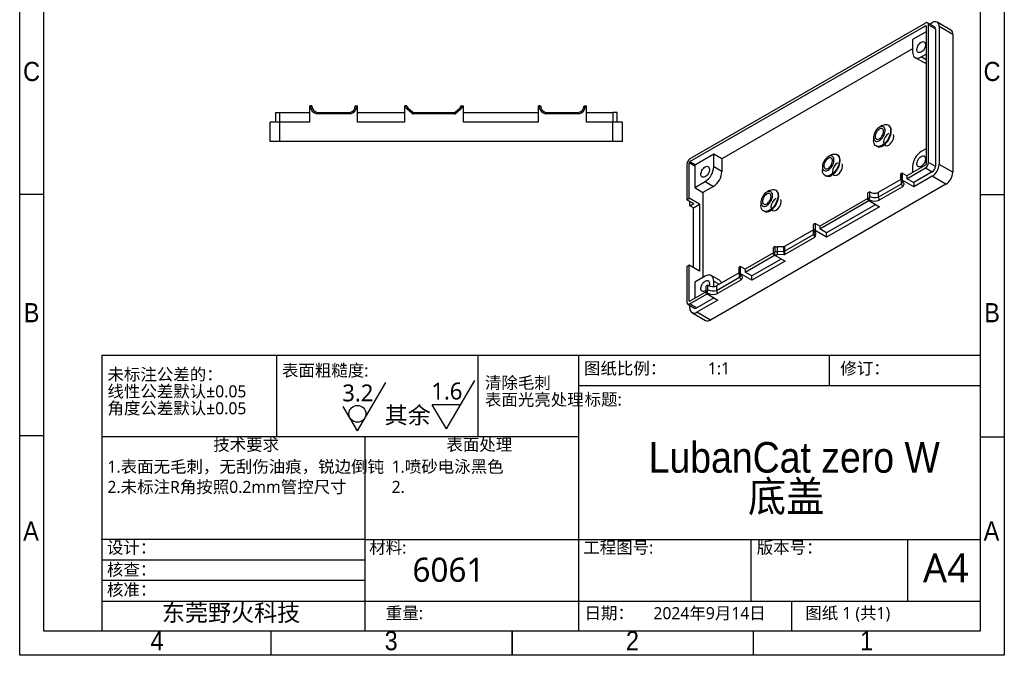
# Model space of a CAD drawing. Header units: millimetres. Extents: x 3 to 207, y 3 to 294.
# Tile 1 of 2: x 3 to 207, y 3 to 135. Entities that reach past the tile are written whole.
import ezdxf

# ---------------------------------------------------------------- set-up
doc = ezdxf.new("R2010")
doc.units = ezdxf.units.MM
doc.linetypes.add('SLD-双点画线', pattern=[12.7, 6.35, -1.27, 1.27, -1.27, 1.27, -1.27])
doc.linetypes.add('SLD-实线', pattern=[0])
for name, color, linetype in [('几何体', 7, 'SLD-实线'), ('注释', 2, 'SLD-实线'), ('符号', 2, 'SLD-实线'), ('草图直线', 1, 'SLD-实线'), ('装饰螺纹线', 6, 'SLD-双点画线')]:
    doc.layers.add(name, color=color, linetype=linetype)
doc.styles.add('SLDTEXTSTYLE0', font='MSYH.TTC')
doc.styles.add('SLDTEXTSTYLE1', font='MSYH.TTC', dxfattribs={"bigfont": 'bigfont'})
doc.styles.add('SLDTEXTSTYLE2', font='GOTHIC.TTF', dxfattribs={"width": 0.913})
doc.styles.add('SLDTEXTSTYLE3', font='GOTHIC.TTF', dxfattribs={"width": 0.913, "bigfont": 'bigfont'})

# ---------------------------------------------------------------- blocks, each defined once
blk = doc.blocks.new('SW_NOTE_0')
at = {"layer": '注释', "color": 0, "char_height": 2.5, "attachment_point": 1, "style": 'SLDTEXTSTYLE1'}
for s, insert in [('未标注公差的：', (0, 3.28)), ('线性公差默认±0.05', (0, -0.22)), ('角度公差默认±0.05', (0, -3.72))]:
    blk.add_mtext(s, dxfattribs=dict(at, insert=insert))
blk = doc.blocks.new('SW_NOTE_0_1')
at = {"layer": '注释', "color": 0, "char_height": 6.35, "attachment_point": 2}
for s, insert, style in [('LubanCat zero W ', (36.61, 8.11), 'SLDTEXTSTYLE2'), ('底盖', (34.94, 0), 'SLDTEXTSTYLE3')]:
    blk.add_mtext(s, dxfattribs=dict(at, insert=insert, style=style))
blk = doc.blocks.new('SW_NOTE_0_2')
at = {"layer": '注释', "color": 0, "char_height": 2.5, "attachment_point": 1, "style": 'SLDTEXTSTYLE1'}
for s, insert in [('清除毛刺', (0, 3.28)), ('表面光亮处理', (0, -0.22))]:
    blk.add_mtext(s, dxfattribs=dict(at, insert=insert))
blk = doc.blocks.new('SW_SFSYMBOL_0')
at = {"layer": '符号', "color": 0}
for p, q in [((3.14, -5), (9.04, 5)), ((3.14, -5), (0.19, 0)), ((6.09, 0), (0.19, 0))]:
    blk.add_line(p, q, dxfattribs=at)
at = {"layer": '符号', "color": 0, "char_height": 3.5, "attachment_point": 1}
for s, insert, style in [('1.6', (0, 4.59), 'SLDTEXTSTYLE0'), ('其余', (-9.68, -0.41), 'SLDTEXTSTYLE1')]:
    blk.add_mtext(s, dxfattribs=dict(at, insert=insert, style=style))
blk = doc.blocks.new('SW_SFSYMBOL_1')
at = {"layer": '符号', "color": 0}
for q in [(9.04, 5), (0.19, 0)]:
    blk.add_line((3.14, -5), q, dxfattribs=at)
blk.add_circle((3.14, -1.5), 1.75, dxfattribs=at)
at = {"layer": '符号', "color": 0, "insert": (0, 4.59), "char_height": 3.5, "attachment_point": 1, "style": 'SLDTEXTSTYLE0'}
blk.add_mtext('3.2', dxfattribs=at)

msp = doc.modelspace()

# ---------------------------------------------------------------- linework, layer by layer
at = {"layer": '几何体'}
for p, q in [((190.6624, 134.0708), (141.8721, 105.9047)), ((141.8721, 105.3331), (190.6624, 133.4992)), ((190.6624, 133.4992), (190.8039, 133.4175)), ((190.8039, 133.4175), (190.8039, 104.8386)), ((192.5266, 133.2989), (191.1124, 134.1153)), ((191.2988, 105.1243), (191.2988, 133.7033)), ((191.2988, 133.7033), (192.713, 132.8868)), ((191.5623, 133.8556), (192.0766, 134.1525)), ((192.713, 132.8868), (192.713, 104.3079)), ((195.905, 132.6187), (193.0766, 134.2516)), ((193.4909, 133.3359), (193.4909, 104.7569)), ((196.3193, 131.7031), (193.4909, 133.3359)), ((190.8039, 132.2746), (188.0108, 130.6622)), ((188.0108, 130.6622), (188.0108, 128.0492)), ((196.3193, 131.7031), (196.3193, 103.1241)), ((188.0108, 128.7028), (148.4835, 105.8842)), ((188.5286, 126.9046), (190.2257, 125.9249)), ((189.7785, 127.0284), (190.8039, 127.6203)), ((190.8039, 126.4365), (189.7785, 127.0284)), ((63.0263, 116.9276), (63.0263, 113.5276)), ((63.0263, 116.9276), (63.2262, 116.9276)), ((63.2263, 116.9276), (63.5263, 116.9276)), ((63.2263, 116.8976), (63.2263, 116.926)), ((63.5263, 116.8976), (63.2263, 116.8976)), ((63.5263, 116.9276), (63.5263, 116.8976)), ((72.5219, 116.8976), (72.8219, 116.9276)), ((72.5219, 116.8976), (72.8219, 116.8976)), ((72.8219, 116.9276), (72.8219, 116.8976)), ((72.8219, 116.9276), (73.0219, 116.9276)), ((73.0219, 113.5276), (73.0219, 116.9276)), ((82.7216, 116.9276), (82.7216, 113.5276)), ((82.7216, 116.9276), (82.9196, 116.9276)), ((82.9196, 116.8942), (82.9196, 116.9276)), ((82.9196, 116.9276), (83.2196, 116.9276)), ((83.2196, 116.8942), (82.9196, 116.8942)), ((83.3958, 116.5097), (83.199, 116.2832)), ((84.2444, 115.3686), (83.199, 116.2832)), ((83.2196, 116.9276), (83.2196, 116.8942)), ((83.3958, 116.5097), (84.4419, 115.5943)), ((93.2016, 115.5943), (94.2477, 116.5097)), ((94.4445, 116.2832), (93.3991, 115.3686)), ((94.2477, 116.5097), (94.4445, 116.2832)), ((94.4239, 116.8942), (94.4239, 116.9276)), ((94.4239, 116.9276), (94.7239, 116.9276)), ((94.4239, 116.8942), (94.7239, 116.8942)), ((94.7239, 116.9276), (94.7239, 116.8942)), ((94.7239, 116.9276), (94.9219, 116.9276)), ((94.9219, 113.5276), (94.9219, 116.9276)), ((110.4267, 116.9276), (110.4267, 113.5276)), ((110.4267, 116.9276), (110.6266, 116.9276)), ((110.6267, 116.9276), (110.9267, 116.9276)), ((110.6267, 116.8976), (110.6267, 116.9258)), ((110.9267, 116.8976), (110.6267, 116.8976)), ((110.9267, 116.9276), (110.9267, 116.8976)), ((119.9219, 116.8976), (120.2219, 116.9276)), ((119.9219, 116.8976), (120.2219, 116.8976)), ((120.2219, 116.9276), (120.2219, 116.8976)), ((120.2219, 116.9276), (120.4219, 116.9276)), ((120.4219, 113.5276), (120.4219, 116.9276)), ((55.9719, 115.5276), (55.9719, 113.5276)), ((55.9719, 115.5276), (56.8719, 115.5276)), ((56.8719, 113.5276), (56.8719, 115.5276)), ((56.8719, 115.5276), (63.0263, 115.5276)), ((71.4399, 115.2276), (64.6083, 115.2276)), ((64.638, 115.5276), (71.4102, 115.5276)), ((73.0219, 115.5276), (82.7216, 115.5276)), ((84.4419, 115.5943), (84.2444, 115.3686)), ((93.1074, 115.2276), (84.5361, 115.2276)), ((84.568, 115.5276), (93.0755, 115.5276)), ((93.2016, 115.5943), (93.3991, 115.3686)), ((94.9219, 115.5276), (110.4267, 115.5276)), ((118.8399, 115.2276), (112.0087, 115.2276)), ((112.0384, 115.5276), (118.8102, 115.5276)), ((120.4219, 115.5276), (125.8719, 115.5276)), ((125.8719, 115.5276), (125.8719, 113.5276)), ((126.7719, 115.5276), (125.8719, 115.5276)), ((126.7719, 113.5276), (126.7719, 115.5276)), ((54.8719, 109.5276), (54.8719, 113.5276)), ((56.8719, 113.5276), (54.8719, 113.5276)), ((56.8719, 109.5276), (56.8719, 113.5276)), ((63.0263, 113.5276), (56.8719, 113.5276)), ((82.7216, 113.5276), (73.0219, 113.5276)), ((110.4267, 113.5276), (94.9219, 113.5276)), ((125.8719, 113.5276), (120.4219, 113.5276)), ((125.8719, 109.5276), (125.8719, 113.5276)), ((127.8719, 113.5276), (125.8719, 113.5276)), ((127.8719, 109.5276), (127.8719, 113.5276)), ((181.6819, 112.8011), (181.1163, 112.4744)), ((183.0735, 112.8433), (182.9321, 112.925)), ((179.9144, 110.3925), (179.9144, 109.7394)), ((56.8719, 109.5276), (54.8719, 109.5276)), ((125.8719, 109.5276), (56.8719, 109.5276)), ((127.8719, 109.5276), (125.8719, 109.5276)), ((180.4323, 108.5947), (180.5737, 108.5131)), ((146.7865, 106.8639), (143.0034, 104.68)), ((148.4835, 105.8842), (146.7865, 106.8639)), ((146.7865, 104.2509), (146.7865, 106.8639)), ((171.0753, 106.678), (170.5097, 106.3514)), ((172.4669, 106.7203), (172.3255, 106.8019)), ((190.8039, 108.0233), (189.7785, 107.4314)), ((141.2357, 104.8024), (141.2357, 97.4535)), ((141.7306, 97.7393), (141.7306, 105.0882)), ((141.7306, 105.0882), (142.862, 104.435)), ((141.8721, 105.3331), (143.0034, 104.68)), ((142.862, 104.435), (142.862, 99.9441)), ((148.4835, 103.2712), (146.7865, 104.2509)), ((148.4835, 105.8842), (148.4835, 103.2712)), ((169.3078, 104.2694), (169.3078, 103.6163)), ((190.6624, 104.5936), (186.8087, 102.3689)), ((188.0108, 104.3695), (188.0108, 103.0629)), ((192.713, 104.3079), (191.2988, 105.1243)), ((196.3193, 103.1241), (193.4909, 104.7569)), ((169.8257, 102.4717), (169.9671, 102.39)), ((185.6773, 102.8588), (185.4864, 102.7241)), ((185.4864, 102.7241), (185.4864, 101.7796)), ((185.8187, 102.9404), (185.6773, 102.8588)), ((185.6773, 102.8588), (185.6773, 101.389)), ((185.8187, 102.9404), (185.8187, 101.4706)), ((186.8087, 102.3689), (185.8187, 102.9404)), ((186.8087, 101.7973), (190.6624, 104.0221)), ((186.8087, 102.3689), (186.8087, 101.7973)), ((192.0766, 103.2057), (188.2229, 100.9809)), ((192.0766, 102.3075), (188.2229, 100.0827)), ((190.6624, 104.0221), (192.0766, 103.2057)), ((194.9051, 100.6746), (192.0766, 102.3075)), ((142.862, 99.9441), (145.0187, 101.1891)), ((146.7157, 100.2094), (144.5591, 98.9644)), ((145.0187, 101.1891), (146.7157, 100.2094)), ((194.9051, 100.6746), (146.1147, 72.5086)), ((185.5527, 101.6439), (180.8807, 98.9467)), ((180.8807, 98.0023), (185.669, 100.7666)), ((185.9022, 100.1309), (181.0718, 97.3424)), ((185.4864, 101.7796), (185.6773, 101.389)), ((185.669, 100.7666), (185.669, 101.406)), ((185.6773, 101.389), (185.8187, 101.4706)), ((185.6773, 101.389), (185.6985, 101.3768)), ((188.2229, 100.0827), (185.8187, 101.4706)), ((188.2229, 100.9809), (186.8087, 101.7973)), ((188.2229, 100.9809), (188.2229, 100.0827)), ((142.862, 99.9441), (144.5591, 98.9644)), ((144.5591, 98.9644), (144.5591, 81.3268)), ((158.3474, 99.3303), (157.7818, 99.0037)), ((159.739, 99.3726), (159.5975, 99.4543)), ((179.1046, 99.0644), (178.7511, 98.8603)), ((178.7511, 97.3905), (178.7511, 98.8603)), ((178.8925, 97.4722), (179.1046, 98.12)), ((179.1258, 98.1077), (178.9137, 97.4599)), ((179.1046, 98.12), (179.1046, 99.0644)), ((179.1258, 99.0522), (179.1046, 99.0644)), ((179.1046, 98.12), (179.1258, 98.1077)), ((179.1258, 98.1077), (179.1258, 99.0522)), ((180.8807, 98.9467), (180.8807, 98.0023)), ((141.2357, 97.4535), (141.7306, 97.7393)), ((141.2357, 97.4535), (142.6499, 96.6371)), ((143.852, 96.5147), (141.7306, 97.7393)), ((141.8721, 96.1881), (141.8721, 97.0862)), ((141.8721, 96.1881), (142.6499, 96.6371)), ((142.5792, 95.7799), (141.8721, 96.1881)), ((142.5792, 95.7799), (143.852, 96.5147)), ((143.852, 96.5147), (143.852, 82.6335)), ((156.5799, 96.9217), (156.5799, 96.2686)), ((178.7511, 97.7173), (168.7775, 91.9597)), ((168.7775, 91.3881), (178.9631, 97.2682)), ((180.3773, 96.4517), (170.1917, 90.5717)), ((181.1552, 96.0027), (170.1917, 89.6735)), ((178.7511, 97.3905), (178.8924, 97.4722)), ((178.7511, 97.3905), (181.1552, 96.0027)), ((178.9137, 97.4599), (178.8937, 97.4715)), ((142.5792, 83.3682), (142.5792, 95.7799)), ((157.0978, 95.124), (157.2392, 95.0424)), ((167.7875, 92.5312), (167.4354, 92.3279)), ((167.4354, 91.3835), (167.4354, 92.3279)), ((167.7875, 92.5312), (167.7875, 91.0614)), ((168.7775, 91.9597), (167.7875, 92.5312)), ((168.7775, 91.9597), (168.7775, 91.3881)), ((167.4719, 91.206), (161.4561, 87.7332)), ((161.4561, 86.7888), (167.4719, 90.2616)), ((167.4354, 91.3835), (167.6475, 90.9806)), ((167.4719, 90.2616), (167.4719, 91.206)), ((167.5138, 91.2345), (167.5138, 90.3402)), ((167.5138, 90.3402), (167.5985, 91.0736)), ((167.5138, 90.3402), (167.8132, 89.8034)), ((167.6475, 90.9806), (167.7875, 91.0614)), ((167.6475, 90.9806), (167.6711, 90.967)), ((167.7206, 90.9357), (167.9056, 90.6035)), ((170.1917, 89.6735), (167.7875, 91.0614)), ((167.9056, 90.6035), (167.8132, 89.8034)), ((170.1917, 90.5717), (168.7775, 91.3881)), ((170.1917, 89.6735), (170.1917, 90.5717)), ((159.5127, 87.7543), (159.1606, 87.551)), ((159.5127, 86.8098), (159.5127, 87.7543)), ((159.5364, 87.7406), (159.5127, 87.7543)), ((159.5364, 86.7962), (159.5364, 87.7406)), ((161.4561, 87.7332), (161.4561, 86.7888)), ((167.7066, 89.6268), (161.6457, 86.1279)), ((159.1606, 86.408), (153.2918, 83.0201)), ((153.2918, 82.4485), (159.3726, 85.9588)), ((159.1606, 86.0812), (159.1606, 87.551)), ((159.1606, 86.0812), (159.3006, 86.162)), ((159.1606, 86.0812), (161.5648, 84.6933)), ((159.3006, 86.162), (159.5127, 86.8098)), ((159.3242, 86.1484), (159.3006, 86.162)), ((159.5364, 86.7962), (159.3242, 86.1484)), ((159.5127, 86.8098), (159.5364, 86.7962)), ((161.3199, 87.709), (159.9329, 87.6556)), ((159.9329, 87.6556), (159.9329, 86.7112)), ((159.9329, 86.7112), (161.3199, 86.7645)), ((159.9329, 86.7112), (159.9538, 86.0131)), ((161.3398, 86.0664), (159.9538, 86.0131)), ((161.3199, 86.7645), (161.3199, 87.709)), ((161.3199, 86.7645), (161.3398, 86.0664)), ((141.7306, 83.8581), (141.2357, 83.5723)), ((141.7306, 76.5092), (141.7306, 83.8581)), ((143.852, 82.6335), (141.7306, 83.8581)), ((160.7868, 85.1424), (154.7061, 81.6321)), ((161.5648, 84.6933), (154.7061, 80.7339)), ((141.2357, 83.5723), (141.2357, 76.2235)), ((147.9656, 80.7362), (146.2686, 81.7159)), ((152.0359, 82.295), (147.3635, 79.5977)), ((152.1605, 83.5099), (151.9695, 83.3752)), ((151.9695, 83.3752), (151.9695, 82.4307)), ((151.9695, 82.4307), (152.1605, 82.0401)), ((152.1522, 81.4177), (152.1522, 82.0571)), ((152.3019, 83.5915), (152.1605, 83.5099)), ((152.1605, 83.5099), (152.1605, 82.0401)), ((152.1605, 82.0401), (152.3019, 82.1218)), ((152.1605, 82.0401), (152.1817, 82.0279)), ((152.3019, 83.5915), (152.3019, 82.1218)), ((153.2918, 83.0201), (152.3019, 83.5915)), ((154.7061, 80.7339), (152.3019, 82.1218)), ((153.2918, 83.0201), (153.2918, 82.4485)), ((154.7061, 81.6321), (153.2918, 82.4485)), ((154.7061, 80.7339), (154.7061, 81.6321)), ((145.0187, 81.5921), (142.862, 80.3471)), ((142.862, 80.3471), (142.862, 76.999)), ((145.5875, 79.7154), (145.2339, 79.5113)), ((145.5875, 78.7709), (145.5875, 79.7154)), ((145.6087, 79.7031), (145.5875, 79.7154)), ((145.6087, 78.7587), (145.6087, 79.7031)), ((146.7865, 79.4737), (146.7865, 80.5713)), ((146.7865, 80.5713), (147.9182, 79.9179)), ((147.3635, 78.6533), (152.1522, 81.4177)), ((147.3635, 79.5977), (147.3635, 78.6533)), ((152.3853, 80.782), (147.5547, 77.9934)), ((145.2339, 78.3683), (141.8721, 76.4276)), ((141.8721, 75.856), (145.4459, 77.9191)), ((145.2339, 78.0415), (145.2339, 79.5113)), ((145.2339, 78.0415), (145.3753, 78.1231)), ((145.2339, 78.0415), (147.6381, 76.6536)), ((145.3753, 78.1231), (145.5875, 78.7709)), ((145.3965, 78.1109), (145.3765, 78.1225)), ((145.6087, 78.7587), (145.3965, 78.1109)), ((145.5875, 78.7709), (145.6087, 78.7587)), ((141.4221, 75.8114), (142.8363, 74.995)), ((141.8721, 76.4276), (141.7306, 76.5092)), ((143.2863, 75.0396), (141.8721, 75.856)), ((141.8721, 74.958), (141.8721, 75.5517)), ((146.8601, 77.1027), (143.2863, 75.0396)), ((147.6381, 76.6536), (143.2863, 74.1414)), ((142.2864, 74.0424), (145.1148, 72.4095)), ((146.1147, 72.5086), (143.2863, 74.1414))]:
    msp.add_line(p, q, dxfattribs=at)
at = {"layer": '几何体', "flags": 128}
for points in [[(189.7785, 130.0904), (189.9686, 130.1762), (190.1497, 130.2103), (190.3135, 130.1911), (190.4522, 130.1194), (190.5595, 129.9987), (190.6302, 129.8345), (190.6611, 129.6345), (190.6508, 129.4081), (190.5997, 129.166), (190.5101, 128.9193), (190.3864, 128.6796), (190.2342, 128.4582), (190.0608, 128.2654), (189.8741, 128.1102), (189.683, 127.9999), (189.4963, 127.9396), (189.3229, 127.9321), (189.1707, 127.9778), (189.047, 128.0746), (188.9574, 128.2179), (188.9063, 128.4011), (188.896, 128.6155), (188.9269, 128.8511), (188.9976, 129.097), (189.1049, 129.3416), (189.2436, 129.5735), (189.4074, 129.7818), (189.5885, 129.9569), (189.7785, 130.0904)], [(188.0108, 128.0492), (188.0325, 127.7425), (188.0973, 127.4684), (188.2035, 127.2337), (188.3484, 127.0443), (188.5285, 126.9047), (188.7395, 126.8184), (188.976, 126.7876), (189.2323, 126.8129), (189.502, 126.8939), (189.7785, 127.0284)], [(181.1165, 109.6983), (181.3374, 109.8495), (181.5507, 110.0427), (181.7493, 110.2715), (181.9263, 110.5281), (182.0758, 110.8037), (182.1925, 111.0889), (182.2727, 111.374), (182.3134, 111.6493), (182.3134, 111.9055), (182.2727, 112.1338), (182.1925, 112.3264), (182.0758, 112.4767), (181.9263, 112.5798), (181.7493, 112.6319), (181.5507, 112.6315), (181.3374, 112.5784), (181.1165, 112.4746), (180.8956, 112.3234), (180.6822, 112.1301), (180.4837, 111.9013), (180.3067, 111.6448), (180.1572, 111.3692), (180.0404, 111.084), (179.9603, 110.7989), (179.9195, 110.5235), (179.9195, 110.2674), (179.9603, 110.0391), (180.0404, 109.8465), (180.1572, 109.6961), (180.3067, 109.5931), (180.4837, 109.5409), (180.6822, 109.5414), (180.8956, 109.5944), (181.1165, 109.6983)], [(181.1165, 110.0658), (181.3065, 110.1993), (181.4876, 110.3743), (181.6514, 110.5827), (181.7902, 110.8146), (181.8974, 111.0592), (181.9682, 111.305), (181.9991, 111.5407), (181.9887, 111.7551), (181.9376, 111.9382), (181.8481, 112.0816), (181.7243, 112.1783), (181.5722, 112.2241), (181.3987, 112.2166), (181.2121, 112.1563), (181.0209, 112.046), (180.8343, 111.8908), (180.6608, 111.6979), (180.5086, 111.4765), (180.3849, 111.2369), (180.2954, 110.9902), (180.2442, 110.748), (180.2339, 110.5217), (180.2648, 110.3217), (180.3356, 110.1575), (180.4428, 110.0368), (180.5816, 109.9651), (180.7454, 109.9458), (180.9265, 109.9799), (181.1165, 110.0658)], [(181.6819, 112.8011), (181.8175, 112.8733), (182.085, 112.98), (182.343, 113.0347), (182.5855, 113.0361), (182.8069, 112.984), (183.0019, 112.8799), (183.166, 112.7261), (183.2953, 112.5261), (183.3867, 112.2848), (183.4383, 112.0078), (183.4486, 111.7014), (183.4176, 111.3731), (183.3459, 111.0303), (183.2352, 110.6812), (183.0881, 110.334), (182.908, 109.9967), (182.6992, 109.6773), (182.4666, 109.3833), (182.2155, 109.1216), (181.952, 108.8982), (181.6822, 108.7185), (181.6822, 108.7185)], [(181.8236, 108.6369), (182.0934, 108.8166), (182.357, 109.0399), (182.608, 109.3017), (182.8406, 109.5957), (183.0494, 109.915), (183.2295, 110.2523), (183.3766, 110.5996), (183.4873, 110.9487), (183.559, 111.2914), (183.5901, 111.6198), (183.5797, 111.9261), (183.5282, 112.2032), (183.4367, 112.4445), (183.3074, 112.6444), (183.1433, 112.7983), (183.0735, 112.8433)], [(181.6822, 108.7185), (181.4123, 108.5867), (181.1488, 108.5057), (180.8978, 108.4777), (180.6651, 108.5031), (180.4563, 108.5814), (180.2763, 108.7107), (180.1292, 108.8881), (180.0185, 109.1094), (179.9467, 109.3694), (179.9157, 109.6619), (179.9144, 109.7394)], [(170.5099, 103.5753), (170.7308, 103.7264), (170.9441, 103.9197), (171.1427, 104.1485), (171.3197, 104.405), (171.4692, 104.6806), (171.5859, 104.9658), (171.6661, 105.2509), (171.7068, 105.5263), (171.7068, 105.7824), (171.6661, 106.0107), (171.5859, 106.2033), (171.4692, 106.3537), (171.3197, 106.4567), (171.1427, 106.5089), (170.9441, 106.5084), (170.7308, 106.4554), (170.5099, 106.3515), (170.289, 106.2003), (170.0756, 106.0071), (169.8771, 105.7783), (169.7001, 105.5217), (169.5506, 105.2461), (169.4338, 104.9609), (169.3537, 104.6758), (169.3129, 104.4005), (169.3129, 104.1443), (169.3537, 103.916), (169.4338, 103.7234), (169.5506, 103.5731), (169.7001, 103.47), (169.8771, 103.4179), (170.0756, 103.4183), (170.289, 103.4714), (170.5099, 103.5753)], [(170.5099, 103.9427), (170.6999, 104.0762), (170.881, 104.2513), (171.0448, 104.4596), (171.1835, 104.6915), (171.2908, 104.9361), (171.3616, 105.182), (171.3925, 105.4176), (171.3821, 105.632), (171.331, 105.8152), (171.2415, 105.9585), (171.1177, 106.0553), (170.9656, 106.101), (170.7921, 106.0935), (170.6055, 106.0332), (170.4143, 105.9229), (170.2277, 105.7677), (170.0542, 105.5749), (169.902, 105.3535), (169.7783, 105.1138), (169.6888, 104.8671), (169.6376, 104.625), (169.6273, 104.3986), (169.6582, 104.1987), (169.729, 104.0345), (169.8362, 103.9137), (169.975, 103.842), (170.1388, 103.8228), (170.3199, 103.8569), (170.5099, 103.9427)], [(171.0753, 106.678), (171.2109, 106.7503), (171.4784, 106.857), (171.7364, 106.9116), (171.9789, 106.913), (172.2003, 106.861), (172.3953, 106.7568), (172.5594, 106.603), (172.6887, 106.4031), (172.7801, 106.1618), (172.8317, 105.8847), (172.842, 105.5784), (172.811, 105.25), (172.7393, 104.9072), (172.6286, 104.5581), (172.4815, 104.2109), (172.3014, 103.8736), (172.0926, 103.5542), (171.86, 103.2602), (171.6089, 102.9985), (171.3454, 102.7752), (171.0756, 102.5955), (171.0756, 102.5955)], [(171.217, 102.5138), (171.4868, 102.6935), (171.7504, 102.9169), (172.0014, 103.1786), (172.234, 103.4726), (172.4428, 103.792), (172.6229, 104.1293), (172.77, 104.4765), (172.8807, 104.8256), (172.9524, 105.1684), (172.9835, 105.4967), (172.9731, 105.8031), (172.9216, 106.0801), (172.8301, 106.3214), (172.7008, 106.5214), (172.5367, 106.6752), (172.4669, 106.7203)], [(189.7785, 106.4107), (189.9686, 106.4966), (190.1497, 106.5307), (190.3135, 106.5114), (190.4522, 106.4397), (190.5595, 106.319), (190.6302, 106.1548), (190.6611, 105.9548), (190.6508, 105.7285), (190.5997, 105.4863), (190.5101, 105.2396), (190.3864, 105), (190.2342, 104.7786), (190.0608, 104.5857), (189.8741, 104.4305), (189.683, 104.3202), (189.4963, 104.2599), (189.3229, 104.2524), (189.1707, 104.2982), (189.047, 104.3949), (188.9574, 104.5383), (188.9063, 104.7214), (188.896, 104.9358), (188.9269, 105.1715), (188.9976, 105.4173), (189.1049, 105.6619), (189.2436, 105.8938), (189.4074, 106.1021), (189.5885, 106.2772), (189.7785, 106.4107)], [(145.0187, 104.2511), (145.2087, 104.3369), (145.3898, 104.371), (145.5536, 104.3518), (145.6924, 104.2801), (145.7996, 104.1593), (145.8704, 103.9951), (145.9013, 103.7952), (145.8909, 103.5688), (145.8398, 103.3267), (145.7503, 103.08), (145.6265, 102.8403), (145.4744, 102.6189), (145.3009, 102.4261), (145.1143, 102.2709), (144.9231, 102.1606), (144.7365, 102.1003), (144.563, 102.0928), (144.4108, 102.1385), (144.2871, 102.2353), (144.1976, 102.3786), (144.1464, 102.5618), (144.1361, 102.7762), (144.167, 103.0118), (144.2378, 103.2577), (144.345, 103.5023), (144.4838, 103.7342), (144.6476, 103.9425), (144.8287, 104.1176), (145.0187, 104.2511)], [(171.0756, 102.5955), (170.8057, 102.4636), (170.5422, 102.3827), (170.2912, 102.3546), (170.0585, 102.38), (169.8497, 102.4583), (169.6697, 102.5877), (169.5226, 102.7651), (169.4119, 102.9864), (169.3401, 103.2463), (169.3091, 103.5389), (169.3078, 103.6163)], [(185.6985, 101.3768), (185.8874, 101.2471), (186.0347, 101.1006), (186.1363, 100.9416), (186.1889, 100.775), (186.1912, 100.6056), (186.1429, 100.4385), (186.0456, 100.2787), (185.9022, 100.1309)], [(157.782, 96.2276), (158.0028, 96.3787), (158.2162, 96.572), (158.4148, 96.8008), (158.5918, 97.0574), (158.7412, 97.3329), (158.858, 97.6182), (158.9382, 97.9033), (158.9789, 98.1786), (158.9789, 98.4348), (158.9382, 98.663), (158.858, 98.8556), (158.7412, 99.006), (158.5918, 99.109), (158.4148, 99.1612), (158.2162, 99.1608), (158.0028, 99.1077), (157.782, 99.0038), (157.5611, 98.8527), (157.3477, 98.6594), (157.1492, 98.4306), (156.9721, 98.174), (156.8227, 97.8984), (156.7059, 97.6132), (156.6258, 97.3281), (156.585, 97.0528), (156.585, 96.7966), (156.6258, 96.5684), (156.7059, 96.3758), (156.8227, 96.2254), (156.9721, 96.1224), (157.1492, 96.0702), (157.3477, 96.0706), (157.5611, 96.1237), (157.782, 96.2276)], [(157.782, 96.595), (157.972, 96.7286), (158.1531, 96.9036), (158.3169, 97.1119), (158.4556, 97.3438), (158.5629, 97.5884), (158.6336, 97.8343), (158.6646, 98.0699), (158.6542, 98.2844), (158.6031, 98.4675), (158.5135, 98.6108), (158.3898, 98.7076), (158.2377, 98.7533), (158.0642, 98.7459), (157.8775, 98.6856), (157.6864, 98.5752), (157.4997, 98.42), (157.3263, 98.2272), (157.1741, 98.0058), (157.0504, 97.7662), (156.9609, 97.5195), (156.9097, 97.2773), (156.8994, 97.0509), (156.9303, 96.851), (157.001, 96.6868), (157.1083, 96.566), (157.2471, 96.4944), (157.4108, 96.4751), (157.592, 96.5092), (157.782, 96.595)], [(158.3474, 99.3303), (158.483, 99.4026), (158.7504, 99.5093), (159.0085, 99.564), (159.251, 99.5653), (159.4724, 99.5133), (159.6674, 99.4092), (159.8315, 99.2553), (159.9607, 99.0554), (160.0522, 98.8141), (160.1038, 98.537), (160.1141, 98.2307), (160.0831, 97.9023), (160.0114, 97.5596), (159.9007, 97.2105), (159.7535, 96.8632), (159.5735, 96.526), (159.3647, 96.2066), (159.132, 95.9126), (158.881, 95.6508), (158.6175, 95.4275), (158.3477, 95.2478), (158.3477, 95.2478)], [(158.4891, 95.1661), (158.7589, 95.3458), (159.0224, 95.5692), (159.2735, 95.8309), (159.5061, 96.1249), (159.7149, 96.4443), (159.895, 96.7816), (160.0421, 97.1288), (160.1528, 97.4779), (160.2245, 97.8207), (160.2555, 98.1491), (160.2452, 98.4554), (160.1936, 98.7324), (160.1022, 98.9738), (159.9729, 99.1737), (159.8088, 99.3275), (159.739, 99.3726)], [(158.3477, 95.2478), (158.0778, 95.1159), (157.8143, 95.035), (157.5633, 95.0069), (157.3306, 95.0323), (157.1218, 95.1106), (156.9418, 95.24), (156.7946, 95.4174), (156.6839, 95.6387), (156.6122, 95.8986), (156.5812, 96.1912), (156.5799, 96.2686)], [(146.7865, 80.5713), (146.7647, 80.878), (146.6999, 81.1521), (146.5938, 81.3868), (146.4488, 81.5762), (146.2687, 81.7158), (146.0578, 81.8021), (145.8212, 81.8329), (145.565, 81.8075), (145.2952, 81.7266), (145.0187, 81.5921)], [(152.1817, 82.0279), (152.3705, 81.8982), (152.5179, 81.7517), (152.6194, 81.5928), (152.6721, 81.4261), (152.6743, 81.2567), (152.6261, 81.0896), (152.5288, 80.9298), (152.3853, 80.782)], [(145.2339, 78.685), (145.1143, 78.5912), (144.9231, 78.4809), (144.7365, 78.4206), (144.563, 78.4131), (144.4108, 78.4588), (144.2871, 78.5556), (144.1976, 78.6989), (144.1464, 78.8821), (144.1361, 79.0965), (144.167, 79.3321), (144.2378, 79.578), (144.345, 79.8226), (144.4838, 80.0545), (144.6476, 80.2628), (144.8287, 80.4379), (145.0187, 80.5714), (145.0187, 80.5714)], [(145.0187, 80.5714), (145.2087, 80.6572), (145.3898, 80.6913), (145.5536, 80.6721), (145.6924, 80.6004), (145.7996, 80.4797), (145.8704, 80.3155), (145.9013, 80.1155), (145.8909, 79.8891), (145.8398, 79.647), (145.8258, 79.6007)]]:
    msp.add_lwpolyline(points, dxfattribs=at)
at = {"layer": '几何体'}
for centre, radius, start, end in [((190.9109, 133.7662), 0.393, 350.785963, 129.203285), ((190.7176, 133.4315), 0.0873, 350.785963, 129.203285), ((192.6244, 133.4682), 0.8765, 351.315058, 128.67419), ((192.2849, 132.9414), 0.4316, 352.74417, 55.943649), ((195.3193, 131.8022), 1.0049, 354.337576, 54.350243), ((190.6869, 126.7667), 0.9599, 241.284437, 276.999442), ((64.9263, 116.8976), 1.7, 180, 259.220105), ((64.9263, 116.8976), 1.4, 180, 258.117363), ((71.1219, 116.8976), 1.4, 281.882637, 0), ((71.1219, 116.8976), 1.7, 280.779895, 0), ((83.7273, 116.8942), 0.8077, 180, 229.153182), ((83.7273, 116.8942), 0.5077, 180, 229.24174), ((93.9162, 116.8942), 0.5077, 310.758259, 0), ((93.9162, 116.8942), 0.8077, 310.846818, 0), ((112.3267, 116.8976), 1.7, 180, 259.220105), ((112.3267, 116.8976), 1.4, 180, 258.117363), ((118.5219, 116.8976), 1.4, 281.882637, 0), ((118.5219, 116.8976), 1.7, 280.779895, 0), ((84.6461, 115.8276), 0.61, 228.814298, 259.611142), ((84.6461, 115.8276), 0.31, 228.814304, 255.407449), ((92.9974, 115.8276), 0.31, 284.592551, 311.185694), ((92.9974, 115.8276), 0.61, 280.388858, 311.185702), ((181.0942, 109.6294), 1.2317, 245.000754, 306.309704), ((191.8214, 104.2107), 3.814, 122.386856, 177.613144), ((142.6174, 104.7395), 1.3831, 122.605478, 177.394522), ((142.0377, 105.0742), 0.3074, 122.605478, 177.394522), ((143.1691, 104.4211), 0.3074, 122.605478, 177.394522), ((142.9758, 104.4098), 3.814, 302.386856, 357.613144), ((189.9171, 105.1872), 1.3831, 302.605478, 357.394522), ((190.4968, 104.8526), 0.3074, 302.605478, 357.394522), ((190.4334, 104.8892), 3.0603, 302.476304, 357.523696), ((191.3313, 104.3708), 1.3831, 302.605478, 357.394522), ((144.6729, 103.4301), 3.814, 302.386856, 357.613144), ((170.4876, 103.5064), 1.2317, 245.000754, 306.309704), ((193.2618, 103.2564), 3.0603, 302.476304, 357.523696), ((185.3148, 101.2267), 0.5807, 307.590245, 1.357063), ((180.1237, 101.0048), 2.1928, 242.930179, 290.193693), ((180.1237, 100.0603), 2.1928, 242.930179, 290.193693), ((180.125, 99.8291), 2.6609, 242.920395, 290.844243), ((157.7597, 96.1587), 1.2317, 245.000754, 306.309704), ((167.3677, 91.3152), 0.151, 313.657647, 335.174106), ((167.382, 90.3601), 0.1334, 312.402049, 351.45897), ((167.5175, 90.6105), 0.3882, 358.967535, 66.678072), ((167.5392, 89.8483), 0.2776, 307.074941, 350.689615), ((159.8857, 88.4027), 0.7486, 242.179484, 273.61278), ((161.3038, 88.1949), 0.4862, 271.89305, 288.261376), ((159.8799, 87.2012), 1.1904, 242.175067, 273.561565), ((159.8857, 87.4582), 0.7486, 242.179484, 273.61278), ((161.3038, 87.2504), 0.4862, 271.893052, 288.261376), ((161.3116, 86.9975), 0.9315, 271.733095, 291.01638), ((151.7979, 81.8778), 0.5807, 307.590245, 1.357063), ((146.6066, 81.6557), 2.1928, 242.930179, 290.193693), ((147.4675, 79.9096), 0.9651, 16.932824, 58.92267), ((146.6078, 80.4801), 2.6609, 242.920395, 290.844243), ((146.6066, 80.7113), 2.1928, 242.930179, 290.193693), ((141.6236, 76.1605), 0.393, 170.785963, 309.203285), ((141.8169, 76.4952), 0.0873, 170.785963, 309.203285), ((142.7385, 74.8257), 0.8765, 171.315058, 308.67419), ((143.0226, 75.4076), 0.4527, 245.692881, 305.617577), ((145.5319, 73.2953), 0.979, 244.78089, 306.529568)]:
    msp.add_arc(centre, radius, start, end, dxfattribs=at)
for points in [[(64.638, 115.5276), (64.6276, 115.4276), (64.6178, 115.3276), (64.6083, 115.2276)], [(71.4102, 115.5276), (71.4206, 115.4276), (71.4304, 115.3276), (71.4399, 115.2276)], [(112.0384, 115.5276), (112.028, 115.4276), (112.0182, 115.3276), (112.0087, 115.2276)], [(118.8102, 115.5276), (118.8206, 115.4276), (118.8304, 115.3276), (118.8399, 115.2276)], [(185.669, 100.7666), (185.7471, 100.5549), (185.8248, 100.343), (185.9022, 100.1309)], [(180.8807, 98.0023), (180.944, 97.7821), (181.0078, 97.5622), (181.0718, 97.3424)], [(152.1522, 81.4177), (152.2302, 81.206), (152.3079, 80.9941), (152.3853, 80.782)], [(147.3635, 78.6533), (147.4269, 78.4331), (147.4906, 78.2132), (147.5547, 77.9934)]]:
    msp.add_open_spline(points, degree=3, dxfattribs=at)
for points, knots in [([(84.5361, 115.2276), (84.5411, 115.2819), (84.5504, 115.3819), (84.5625, 115.4819), (84.568, 115.5276)], [0, 0, 0, 0, 0.54230774, 1, 1, 1, 1]), ([(93.0755, 115.5276), (93.0834, 115.4663), (93.0901, 115.405), (93.0963, 115.3437), (93.1002, 115.305), (93.1039, 115.2663), (93.1074, 115.2276)], [0, 0, 0, 0, 0.000435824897, 0.000435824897, 0.000435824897, 0.000710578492, 0.000710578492, 0.000710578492, 0.000710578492]), ([(167.4719, 90.2616), (167.5208, 90.1324), (167.5689, 90.0027), (167.6167, 89.8728), (167.6468, 89.7909), (167.6767, 89.7089), (167.7066, 89.6268)], [0, 0, 0, 0, 0.000435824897, 0.000435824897, 0.000435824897, 0.000710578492, 0.000710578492, 0.000710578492, 0.000710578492]), ([(161.6457, 86.1279), (161.6109, 86.2471), (161.5468, 86.4669), (161.4846, 86.6877), (161.4561, 86.7888)], [0, 0, 0, 0, 0.54230774, 1, 1, 1, 1])]:
    msp.add_open_spline(points, degree=3, knots=knots, dxfattribs=at)
at = {"layer": '草图直线'}
for p, q in [((3, 3), (3, 294)), ((207, 294), (207, 3)), ((8, 8), (8, 289)), ((202, 289), (202, 8)), ((8, 98.5), (3, 98.5)), ((202, 98.5), (207, 98.5)), ((20, 65.25), (202, 65.25)), ((20, 65.25), (20, 8)), ((56.2789, 48.2872), (56.2789, 65.25)), ((97.889, 65.25), (97.889, 48.2872)), ((118.8, 65.25), (118.8, 8)), ((170.8, 58.875), (170.8, 65.25)), ((202, 58.875), (118.8, 58.875)), ((8, 48.5), (3, 48.5)), ((118.8, 48.2872), (19.9679, 48.2872)), ((74.5447, 8), (74.5447, 48.2872)), ((201.9681, 48.2872), (206.9681, 48.2804)), ((74.6, 27.0035), (19.8768, 27.0035)), ((74.6, 27.0035), (202, 27.0035)), ((154.4739, 27.0035), (154.4739, 14.25)), ((187, 14.25), (187, 27)), ((74.6, 22.7499), (20, 22.7499)), ((74.6, 18.5), (20, 18.5)), ((20, 14.25), (202, 14.25)), ((163, 8), (163, 14.25)), ((202, 8), (8, 8)), ((55, 8), (55, 3)), ((105, 8), (105, 3)), ((105, 2.999), (105, 8)), ((155, 8), (155, 3)), ((207, 3), (3, 3))]:
    msp.add_line(p, q, dxfattribs=at)
at = {"layer": '装饰螺纹线', "flags": 128}
for points in [[(183.0434, 111.1989), (182.6375, 110.8713), (182.2934, 110.4072), (182.0634, 109.8771), (181.9827, 109.3618), (182.0634, 108.9397), (182.2934, 108.675), (182.6375, 108.6082), (183.0434, 108.7493), (183.4493, 109.0768), (183.7934, 109.541), (184.0233, 110.0711), (184.104, 110.5864), (184.0233, 111.0085), (183.7934, 111.2731), (183.4493, 111.34), (183.0434, 111.1989)], [(183.0434, 111.1989), (182.6375, 110.8713), (182.2934, 110.4072), (182.0634, 109.8771), (181.9827, 109.3618), (182.0634, 108.9397), (182.2934, 108.675), (182.6375, 108.6082), (183.0434, 108.7493), (183.4493, 109.0768), (183.7934, 109.541), (184.0233, 110.0711), (184.104, 110.5864), (184.0233, 111.0085), (183.7934, 111.2731), (183.4493, 111.34), (183.0434, 111.1989)], [(172.4368, 105.0758), (172.0309, 104.7483), (171.6868, 104.2841), (171.4568, 103.754), (171.3761, 103.2387), (171.4568, 102.8166), (171.6868, 102.552), (172.0309, 102.4851), (172.4368, 102.6262), (172.8427, 102.9538), (173.1868, 103.4179), (173.4167, 103.948), (173.4974, 104.4633), (173.4167, 104.8854), (173.1868, 105.1501), (172.8427, 105.2169), (172.4368, 105.0758)], [(172.4368, 105.0758), (172.0309, 104.7483), (171.6868, 104.2841), (171.4568, 103.754), (171.3761, 103.2387), (171.4568, 102.8166), (171.6868, 102.552), (172.0309, 102.4851), (172.4368, 102.6262), (172.8427, 102.9538), (173.1868, 103.4179), (173.4167, 103.948), (173.4974, 104.4633), (173.4167, 104.8854), (173.1868, 105.1501), (172.8427, 105.2169), (172.4368, 105.0758)], [(159.7088, 97.7282), (159.3029, 97.4006), (158.9588, 96.9364), (158.7289, 96.4064), (158.6482, 95.891), (158.7289, 95.4689), (158.9588, 95.2043), (159.3029, 95.1374), (159.7088, 95.2785), (160.1147, 95.6061), (160.4588, 96.0702), (160.6888, 96.6003), (160.7695, 97.1156), (160.6888, 97.5378), (160.4588, 97.8024), (160.1147, 97.8692), (159.7088, 97.7282)], [(159.7088, 97.7282), (159.3029, 97.4006), (158.9588, 96.9364), (158.7289, 96.4064), (158.6482, 95.891), (158.7289, 95.4689), (158.9588, 95.2043), (159.3029, 95.1374), (159.7088, 95.2785), (160.1147, 95.6061), (160.4588, 96.0702), (160.6888, 96.6003), (160.7695, 97.1156), (160.6888, 97.5378), (160.4588, 97.8024), (160.1147, 97.8692), (159.7088, 97.7282)]]:
    msp.add_lwpolyline(points, dxfattribs=at)

# ---------------------------------------------------------------- block references
at = {"layer": '注释'}
for name, p in [('SW_NOTE_0', (21.1842, 59.1919)), ('SW_NOTE_0_2', (99.3917, 57.474)), ('SW_NOTE_0_1', (126.8609, 39.104))]:
    msp.add_blockref(name, p, dxfattribs=at)
at = {"layer": '符号'}
for name, p in [('SW_SFSYMBOL_1', (69.8372, 54.5559)), ('SW_SFSYMBOL_0', (88.2847, 54.9379))]:
    msp.add_blockref(name, p, dxfattribs=at)

# ---------------------------------------------------------------- texts
at = {"layer": '注释'}
for s, insert, char_height, attachment_point, style in [('C', (5.4587, 126.0136), 3.9687, 2, 'SLDTEXTSTYLE2'), ('C', (204.4587, 126.0136), 3.9687, 2, 'SLDTEXTSTYLE2'), ('B', (5.4706, 76.0136), 3.9687, 2, 'SLDTEXTSTYLE2'), ('B', (204.4706, 76.0136), 3.9687, 2, 'SLDTEXTSTYLE2'), ('表面粗糙度:', (57.3386, 63.3071), 2.5, 1, 'SLDTEXTSTYLE1'), ('图纸比例：', (119.9114, 63.7193), 2.5, 1, 'SLDTEXTSTYLE1'), ('1:1', (145.5763, 63.7193), 2.5, 1, 'SLDTEXTSTYLE0'), ('修订：', (173.0186, 63.7193), 2.5, 1, 'SLDTEXTSTYLE1'), ('标题:', (120.0405, 57.2785), 2.5, 1, 'SLDTEXTSTYLE1'), ('技术要求', (43.1006, 47.914), 2.5, 1, 'SLDTEXTSTYLE1'), ('表面处理', (91.4079, 47.914), 2.5, 1, 'SLDTEXTSTYLE1'), ('1.表面无毛刺，无刮伤油痕，锐边倒钝', (21.1842, 43.3668), 2.5, 1, 'SLDTEXTSTYLE1'), ('1.喷砂电泳黑色', (80.063, 43.3668), 2.5, 1, 'SLDTEXTSTYLE1'), ('2.未标注R角按照0.2mm管控尺寸', (21.1842, 39.1576), 2.5, 1, 'SLDTEXTSTYLE1'), ('2.', (80.063, 39.1576), 2.5, 1, 'SLDTEXTSTYLE0'), ('A', (5.3397, 30.7636), 3.9687, 2, 'SLDTEXTSTYLE2'), ('A', (204.3397, 30.7636), 3.9687, 2, 'SLDTEXTSTYLE2'), ('设计：', (21.0719, 26.5862), 2.5, 1, 'SLDTEXTSTYLE1'), ('材料:', (75.4175, 26.5862), 2.5, 1, 'SLDTEXTSTYLE1'), ('工程图号:', (119.7566, 26.5862), 2.5, 1, 'SLDTEXTSTYLE1'), ('版本号：', (155.6945, 26.5862), 2.5, 1, 'SLDTEXTSTYLE1'), ('6061', (84.3791, 23.2326), 5, 1, 'SLDTEXTSTYLE0'), ('A4', (190.1436, 24.1146), 6, 1, 'SLDTEXTSTYLE0'), ('核查：', (21.0695, 22.0308), 2.5, 1, 'SLDTEXTSTYLE1'), ('核准：', (21.0719, 17.8616), 2.5, 1, 'SLDTEXTSTYLE1'), ('东莞野火科技', (32.4714, 13.5646), 3.5, 1, 'SLDTEXTSTYLE1'), ('重量: ', (78.8638, 13.0125), 2.5, 1, 'SLDTEXTSTYLE1'), ('日期：', (120.0241, 13.0125), 2.5, 1, 'SLDTEXTSTYLE1'), ('2024年9月14日', (134.2991, 12.9882), 2.5, 1, 'SLDTEXTSTYLE1'), ('图纸 1 (共1)', (165.7682, 13.0125), 2.5, 1, 'SLDTEXTSTYLE1'), ('4', (31.46, 8.0136), 3.9687, 2, 'SLDTEXTSTYLE2'), ('3', (79.96, 8.0136), 3.9687, 2, 'SLDTEXTSTYLE2'), ('2', (129.96, 8.0136), 3.9687, 2, 'SLDTEXTSTYLE2'), ('1', (178.46, 8.0136), 3.9687, 2, 'SLDTEXTSTYLE2')]:
    msp.add_mtext(s, dxfattribs=dict(at, insert=insert, char_height=char_height, attachment_point=attachment_point, style=style))

doc.saveas('drawing.dxf')
